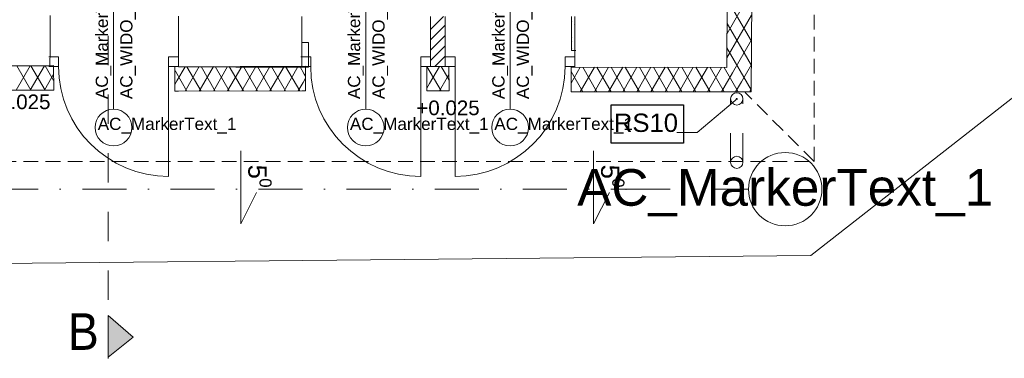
# Model space of a CAD drawing. Header units: millimetres. Extents: x -68772 to 137055, y -73300 to 19650.
# Tile 33 of 212: x 38362 to 46410, y -51001 to -48229. Entities that reach past the tile are written whole.
import ezdxf
from ezdxf.enums import TextEntityAlignment as Align

# ---------------------------------------------------------------- set-up
doc = ezdxf.new("R2010")
doc.units = ezdxf.units.MM
doc.header["$MEASUREMENT"] = 0
for name, pattern in [('Kropki i Kreski', [720, 360, -180, 0, -180]), ('Przerywana', [480, 240, -240]), ('Przerywana gęsta', [180, 120, -60])]:
    doc.linetypes.add(name, pattern=pattern)
for name, color, linetype, lineweight in [('Nowe_0_Nr_pióra__1', 7, 'Continuous', 18), ('Nowe_0_Nr_pióra__7', 7, 'Continuous', 5), ('Nowe_220-A Ściany_Nr_pióra__3', 7, 'Continuous', 18), ('Nowe_810-G Ogólne_Nr_pióra__1', 7, 'Continuous', 18), ('Nowe_810-G Ogólne_Nr_pióra__139', 136, 'Continuous', 18), ('Nowe_Drzwi ARCHICAD_Nr_pióra__7', 7, 'Continuous', 5), ('Nowe_inny_obiekt_trwale_zwiazany_z_b_Nr_pióra__138', 138, 'Continuous', 18), ('Nowe_Panel_Nr_pióra__7', 7, 'Continuous', 5), ('Nowe_Panel_Nr_pióra__93', 7, 'Continuous', 20), ('Nowe_PROJEKT DWORCA_Nr_pióra__240', 7, 'Continuous', 13), ('Nowe_WOSZCZALSKI_tekst w ramce_Nr_pióra__7', 7, 'Continuous', 5), ('Nowe_Znaczniki drzwi ARCHICADa_Nr_pióra__7', 7, 'Continuous', 5), ('przewod_kanalizacyjny__linia__Nr_pióra__7', 7, 'Continuous', 5), ('Sections_Nr_pióra__7', 7, 'Continuous', 5), ('Spot Elevations_Nr_pióra__7', 7, 'Continuous', 5), ('Text Notes_Nr_pióra__7', 7, 'Continuous', 5), ('Walls_Nr_pióra__238', 7, 'Continuous', 13), ('Walls_Nr_pióra__4', 7, 'Continuous', 13), ('Walls_Nr_pióra__7', 7, 'Continuous', 5)]:
    doc.layers.add(name, color=color, linetype=linetype, lineweight=lineweight)
doc.styles.add('GENERATED_STYLE_1', font='arial.ttf')
doc.linetypes.add('Przekreślana podwójnie', pattern='A,0,[1,RZUT PARTERU DWORZEC 51.Shx,S=1.587302,R=0,X=0,Y=0],-300,0', length=300)

msp = doc.modelspace()

# ---------------------------------------------------------------- hatches: boundary and pattern name
at = {"layer": 'Nowe_0_Nr_pióra__1', "linetype": 'Continuous', "lineweight": 18}
msp.add_hatch(color=256, dxfattribs=at).paths.add_polyline_path([(39084.6, -50648.7), (39289.9, -50828.4), (39084.6, -50990.9)])

# ---------------------------------------------------------------- linework, layer by layer
for p, q in [((43195.4, -48924.5), (43788.3, -48924.5)), ((43195.4, -49240.2), (43195.4, -48924.5)), ((43788.3, -48924.5), (43788.3, -49240.2)), ((43788.3, -49240.2), (43195.4, -49240.2))]:
    msp.add_line(p, q)
at = {"linetype": 'Continuous', "lineweight": 0}
msp.add_line((44223, -48877.2), (44209.1, -48889), dxfattribs=at)
msp.add_circle((44223, -48877.2), 4.56, dxfattribs=at)
at = {"layer": 'Nowe_0_Nr_pióra__1', "linetype": 'Continuous', "lineweight": 18}
for p, q in [((39084.6, -50648.7), (39289.9, -50828.4)), ((39084.6, -50990.9), (39084.6, -50648.7)), ((39289.9, -50828.4), (39084.6, -50990.9))]:
    msp.add_line(p, q, dxfattribs=at)
at = {"layer": 'Nowe_0_Nr_pióra__7', "linetype": 'Continuous', "lineweight": 5}
for p, q in [((42884.3, -48242.3), (42884.3, -48242.3)), ((42893.1, -48266.1), (42893.1, -48266.1)), ((42897.3, -48278), (42897.3, -48278)), ((42875.5, -48349.8), (42875.5, -48349.8)), ((42882.5, -48404), (42882.5, -48404)), ((42883, -48370.5), (42883, -48370.5)), ((42896, -48406.2), (42896, -48406.2)), ((42874.2, -48478), (42874.2, -48478)), ((42882.5, -48467.6), (42882.5, -48467.6))]:
    msp.add_line(p, q, dxfattribs=at)
at = {"layer": 'Nowe_220-A Ściany_Nr_pióra__3', "linetype": 'Continuous', "lineweight": 18}
for centre in [(44223, -48877.2), (44223.1, -49396.2)]:
    msp.add_circle(centre, 50, dxfattribs=at)
at = {"layer": 'Nowe_810-G Ogólne_Nr_pióra__1', "linetype": 'Przerywana gęsta', "lineweight": 18}
for p, q in [((44856, -49389.6), (44856, -35954.5)), ((44856, -49389.6), (44291.5, -48825.1)), ((22554.6, -49389.6), (44856, -49389.6))]:
    msp.add_line(p, q, dxfattribs=at)
at = {"layer": 'Nowe_810-G Ogólne_Nr_pióra__1', "linetype": 'Przerywana', "lineweight": 18}
for p, q in [((44173.1, -49396.2), (44173, -48874.3)), ((44273.1, -49396.2), (44273, -48874.3))]:
    msp.add_line(p, q, dxfattribs=at)
at = {"layer": 'Nowe_810-G Ogólne_Nr_pióra__139', "linetype": 'Continuous', "lineweight": 18}
for p, q in [((40169.4, -49301.2), (40169.4, -49900.9)), ((43053, -49301.2), (43053, -49900.9)), ((40169.4, -49900.9), (40298.1, -49643.6)), ((43053, -49900.9), (43181.7, -49643.6))]:
    msp.add_line(p, q, dxfattribs=at)
at = {"layer": 'Nowe_Drzwi ARCHICAD_Nr_pióra__7', "linetype": 'Continuous', "lineweight": 5}
for p, q in [((38679.5, -48531.5), (38599.5, -48531.5)), ((38679.5, -48611.5), (38679.5, -48531.5)), ((39579.5, -48611.5), (39579.5, -48531.5)), ((39579.5, -48531.5), (39659.5, -48531.5)), ((40740.7, -48531.5), (40660.7, -48531.5)), ((40740.7, -48611.5), (40740.7, -48531.5)), ((41640.7, -48611.5), (41640.7, -48531.5)), ((41640.7, -48531.5), (41720.7, -48531.5)), ((41920.7, -48531.5), (41840.7, -48531.5)), ((41920.7, -48611.5), (41920.7, -48531.5)), ((42820.7, -48611.5), (42820.7, -48531.5)), ((42820.7, -48531.5), (42900.7, -48531.5)), ((38599.5, -48611.5), (38679.5, -48611.5)), ((39659.5, -48611.5), (39579.5, -48611.5)), ((39579.5, -48611.5), (39579.5, -49511.5)), ((40660.7, -48611.5), (40740.7, -48611.5)), ((41720.7, -48611.5), (41640.7, -48611.5)), ((41640.7, -48611.5), (41640.7, -49511.5)), ((41840.7, -48611.5), (41920.7, -48611.5)), ((41920.7, -48611.5), (41920.7, -49511.5)), ((42900.7, -48611.5), (42820.7, -48611.5))]:
    msp.add_line(p, q, dxfattribs=at)
at = {"layer": 'Nowe_Drzwi ARCHICAD_Nr_pióra__7', "linetype": 'Continuous', "lineweight": 5, "extrusion": (0, 0, -1)}
for centre in [(39579.5, -48611.5), (41640.7, -48611.5)]:
    msp.add_ellipse(centre, major_axis=(-636.4, 636.4), ratio=1, start_param=3.926991, end_param=5.497787, dxfattribs=at)
at = {"layer": 'Nowe_Drzwi ARCHICAD_Nr_pióra__7', "linetype": 'Continuous', "lineweight": 5}
msp.add_ellipse((41920.7, -48611.5), major_axis=(636.4, 636.4), ratio=1, start_param=3.926991, end_param=5.497787, dxfattribs=at)
at = {"layer": 'Nowe_inny_obiekt_trwale_zwiazany_z_b_Nr_pióra__138', "linetype": 'Kropki i Kreski', "lineweight": 18}
for p, q in [((23032.3, -49616.2), (43318.9, -49616.2)), ((43318.9, -49616.2), (44318.9, -49616.2))]:
    msp.add_line(p, q, dxfattribs=at)
at = {"layer": 'Nowe_inny_obiekt_trwale_zwiazany_z_b_Nr_pióra__138', "linetype": 'Continuous', "lineweight": 18}
msp.add_ellipse((44618.9, -49616.2), major_axis=(212.1, 212.1), ratio=1, start_param=5.497787, end_param=11.780972, dxfattribs=at)
at = {"layer": 'Nowe_inny_obiekt_trwale_zwiazany_z_b_Nr_pióra__138', "linetype": 'Kropki i Kreski', "lineweight": 18}
msp.add_point((43318.9, -49616.2), dxfattribs=at)
msp.add_point((43318.9, -49616.2), dxfattribs=at)
at = {"layer": 'Nowe_Panel_Nr_pióra__7', "linetype": 'Continuous', "lineweight": 5}
for p, q in [((44143.9, -48340.5), (44345.6, -47991.2)), ((44343.6, -48405.3), (44145.3, -48061.8)), ((41720.7, -48308.2), (41827.3, -48201.5)), ((44142.9, -48542.2), (44344.6, -48192.9)), ((41720.7, -48393), (41840.7, -48273)), ((44342.6, -48603.7), (44144.3, -48260.1)), ((41720.7, -48477.9), (41840.7, -48357.9)), ((41720.7, -48562.7), (41840.7, -48442.7)), ((44187.9, -48664.4), (44343.6, -48394.6)), ((44341.6, -48802), (44143.3, -48458.5)), ((38332.5, -48806.1), (38448.3, -48605.7)), ((38454.8, -48805.6), (38339.6, -48606.1)), ((38448.3, -48805.7), (38564, -48605.2)), ((38570, -48805.2), (38454.8, -48605.6)), ((38625.4, -48701.2), (38570, -48605.2)), ((41756.7, -48611.5), (41840.7, -48527.6)), ((44260.9, -48737.8), (44342.7, -48596.3)), ((38625.9, -48698), (38639.7, -48674)), ((39635, -48649.8), (39629.6, -48640.4)), ((39729.5, -48813.6), (39635, -48649.8)), ((39647.2, -48729.1), (39713.8, -48613.6)), ((39713.8, -48813.6), (39829.5, -48613.2)), ((39844.8, -48813.1), (39729.5, -48613.6)), ((39829.5, -48813.2), (39945.3, -48612.8)), ((39960, -48812.7), (39844.8, -48613.1)), ((39945.3, -48812.8), (40061, -48612.3)), ((40075.2, -48812.3), (39960, -48612.7)), ((40061, -48812.3), (40176.7, -48611.9)), ((40190.4, -48811.8), (40075.2, -48612.3)), ((40176.7, -48811.9), (40292.4, -48611.4)), ((40305.6, -48811.4), (40190.4, -48611.8)), ((40292.4, -48811.4), (40408.2, -48611)), ((40420.8, -48810.9), (40305.6, -48611.4)), ((40408.2, -48811), (40523.9, -48610.6)), ((40536.1, -48810.5), (40420.8, -48610.9)), ((40523.9, -48810.6), (40639.6, -48610.1)), ((40651.3, -48810.1), (40536.1, -48610.5)), ((40688.8, -48675.1), (40651.3, -48610.1)), ((40698.6, -48692.1), (40688.8, -48675.1)), ((41806.6, -48811.2), (41691.4, -48611.6)), ((41712.3, -48752.2), (41793.7, -48611.2)), ((41857.7, -48699.6), (41806.6, -48611.2)), ((41857.6, -48700.6), (41870.9, -48677.5)), ((42869.7, -48747.5), (42944.4, -48618.1)), ((42965.3, -48818.1), (42869.7, -48652.6)), ((42944.4, -48818.1), (43059.9, -48618.1)), ((43080.8, -48818.1), (42965.3, -48618.1)), ((43059.9, -48818.1), (43175.3, -48618.2)), ((43196.3, -48818.2), (43080.8, -48618.1)), ((43175.3, -48818.2), (43290.7, -48618.3)), ((43311.8, -48818.3), (43196.3, -48618.2)), ((43290.7, -48818.3), (43406.2, -48618.3)), ((43427.3, -48818.4), (43311.8, -48618.3)), ((43406.2, -48818.3), (43521.6, -48618.4)), ((43542.8, -48818.4), (43427.3, -48618.4)), ((43521.6, -48818.4), (43637, -48618.5)), ((43658.4, -48818.5), (43542.8, -48618.4)), ((43637, -48818.5), (43752.4, -48618.6)), ((43773.9, -48818.6), (43658.4, -48618.5)), ((43752.4, -48818.6), (43867.9, -48618.6)), ((43889.4, -48818.6), (43773.9, -48618.6)), ((43867.9, -48818.6), (43983.3, -48618.7)), ((44004.9, -48818.7), (43889.4, -48618.6)), ((43983.3, -48818.7), (44098.7, -48618.8)), ((44120.4, -48818.8), (44004.9, -48618.7)), ((44098.7, -48818.8), (44187.9, -48664.4)), ((44235.9, -48818.8), (44120.4, -48618.8)), ((38564, -48805.2), (38625.9, -48698)), ((38639.9, -48726.3), (38625.4, -48701.2)), ((39630, -48758.8), (39647.2, -48729.1)), ((40639.6, -48810.1), (40679, -48741.8)), ((40679, -48741.8), (40698.7, -48707.8)), ((41691.3, -48788.5), (41712.3, -48752.2)), ((41793.7, -48811.2), (41857.6, -48700.6)), ((41871.1, -48722.8), (41857.7, -48699.6)), ((44214.2, -48818.8), (44260.9, -48737.8)), ((44329.6, -48818.9), (44334, -48811.3)), ((44334, -48811.3), (44341.7, -48798))]:
    msp.add_line(p, q, dxfattribs=at)
at = {"layer": 'Nowe_Panel_Nr_pióra__93', "linetype": 'Continuous', "lineweight": 20}
for p, q in [((44150.7, -46949.3), (44142.5, -48618.8)), ((44341.6, -48818.9), (44350.7, -46950.2)), ((41720.7, -48611.5), (41720.7, -48201.5)), ((41840.7, -48611.5), (41840.7, -48201.5)), ((38639.5, -48604.9), (37658.3, -48608.7)), ((38640.2, -48804.9), (38639.5, -48604.9)), ((40698.3, -48609.9), (39629.5, -48614)), ((39629.5, -48614), (39630.2, -48814)), ((40699.1, -48809.9), (40698.3, -48609.9)), ((41870.7, -48610.9), (41690.7, -48611.6)), ((41690.7, -48611.6), (41691.4, -48811.6)), ((41720.7, -48611.5), (41840.7, -48611.5)), ((41871.4, -48810.9), (41870.7, -48610.9)), ((42869.8, -48618), (42869.6, -48818)), ((44142.5, -48618.8), (42869.8, -48618)), ((37689.1, -48808.6), (38610.2, -48805)), ((38610.2, -48805), (38640.2, -48804.9)), ((39630.2, -48814), (39660.2, -48813.8)), ((39660.2, -48813.8), (40669.1, -48810)), ((40669.1, -48810), (40699.1, -48809.9)), ((41691.4, -48811.6), (41721.4, -48811.5)), ((41721.4, -48811.5), (41841.4, -48811.1)), ((41841.4, -48811.1), (41871.4, -48810.9)), ((42869.6, -48818), (44341.6, -48818.9))]:
    msp.add_line(p, q, dxfattribs=at)
at = {"layer": 'Nowe_PROJEKT DWORCA_Nr_pióra__240', "linetype": 'Continuous', "lineweight": 13}
for p, q in [((44829.3, -50158.4), (49958.1, -46138.8)), ((26008, -50345.6), (44829.3, -50158.4))]:
    msp.add_line(p, q, dxfattribs=at)
at = {"layer": 'Nowe_Znaczniki drzwi ARCHICADa_Nr_pióra__7', "linetype": 'Continuous', "lineweight": 5}
for p, q in [((39129.5, -48961.5), (39129.5, -48101.5)), ((41190.7, -48961.5), (41190.7, -48101.5)), ((42370.7, -48961.5), (42370.7, -48101.5))]:
    msp.add_line(p, q, dxfattribs=at)
for centre, start, end in [((39129.5, -49111.5), 0, 180), ((41190.7, -49111.5), 0, 180), ((42370.7, -49111.5), 0, 180), ((39129.5, -49111.5), 180, 0), ((41190.7, -49111.5), 180, 0), ((42370.7, -49111.5), 180, 0)]:
    msp.add_arc(centre, 150, start, end, dxfattribs=at)
at = {"layer": 'przewod_kanalizacyjny__linia__Nr_pióra__7', "linetype": 'Continuous', "lineweight": 5}
for p, q in [((44209.1, -48889), (43900.1, -49151.2)), ((43900.1, -49151.2), (43732.6, -49151.2))]:
    msp.add_line(p, q, dxfattribs=at)
at = {"layer": 'Sections_Nr_pióra__7', "linetype": 'Przerywana', "lineweight": 5}
msp.add_line((39084.6, -51000.5), (39084.6, -42758.1), dxfattribs=at)
at = {"layer": 'Walls_Nr_pióra__238', "linetype": 'Continuous', "lineweight": 13}
for p, q in [((44142.5, -48618.8), (44145.8, -47950)), ((38610.1, -48473.7), (38611.5, -48193.7)), ((39661.5, -48198.9), (39660.1, -48478.8)), ((40668.3, -48616.5), (40668.3, -48201.5)), ((40722.5, -48416.5), (40722.5, -48414.4)), ((38609.5, -48608.7), (38610.1, -48473.7)), ((39660.1, -48478.8), (39659.5, -48613.8)), ((38194.4, -48606.6), (38609.5, -48608.7)), ((39659.5, -48613.8), (40128.4, -48616.2)), ((40128.4, -48616.2), (40668.3, -48616.5))]:
    msp.add_line(p, q, dxfattribs=at)
at = {"layer": 'Walls_Nr_pióra__4', "linetype": 'Continuous', "lineweight": 13}
msp.add_line((42900.7, -48203), (42900.7, -48618), dxfattribs=at)
at = {"layer": 'Walls_Nr_pióra__7', "linetype": 'Przekreślana podwójnie', "lineweight": 5}
for p, q in [((42872.6, -48203), (42872.4, -48468)), ((40722.5, -48414.4), (40668.3, -48414.4)), ((40722.3, -48616.5), (40722.5, -48414.4)), ((42872.4, -48468), (42872.4, -48480.3)), ((42872.4, -48480.3), (42908.3, -48480.3)), ((40722.3, -48616.5), (40668.2, -48616.5))]:
    msp.add_line(p, q, dxfattribs=at)

# ---------------------------------------------------------------- texts
at = {"layer": 'Nowe_inny_obiekt_trwale_zwiazany_z_b_Nr_pióra__138', "lineweight": 18, "style": 'GENERATED_STYLE_1'}
msp.add_attdef('AC_MarkerText_1', text='C', height=300, dxfattribs=at).set_placement((44618.9, -49601.6), align=Align.MIDDLE_CENTER)
at = {"layer": 'Nowe_WOSZCZALSKI_tekst w ramce_Nr_pióra__7', "style": 'GENERATED_STYLE_1'}
for s, height, p in [('5', 150, (40230.7, -49415.4)), ('5', 150, (43114.3, -49415.4)), ('0', 99, (40322.2, -49526.2)), ('0', 99, (43205.8, -49526.2))]:
    msp.add_text(s, height=height, rotation=270, dxfattribs=at).set_placement(p)
at = {"layer": 'Nowe_Znaczniki drzwi ARCHICADa_Nr_pióra__7', "lineweight": 5, "style": 'GENERATED_STYLE_1'}
for tag, text, rotation, p in [('AC_MarkerText_4', '90', 90, (39113.7, -48878.9)), ('AC_WIDO_B_SIZE', '200', 90, (39313.7, -48878.9)), ('AC_MarkerText_4', '90', 90, (41174.9, -48878.9)), ('AC_WIDO_B_SIZE', '200', 90, (41374.9, -48878.9)), ('AC_MarkerText_4', '90', 90, (42354.9, -48878.9)), ('AC_WIDO_B_SIZE', '200', 90, (42554.9, -48878.9)), ('AC_MarkerText_1', 'DZ2', 360, (39000.1, -49161.5)), ('AC_MarkerText_1', 'DZ2', 360, (41061.3, -49161.5)), ('AC_MarkerText_1', 'DZ2', 360, (42241.3, -49161.5))]:
    msp.add_attdef(tag, text=text, height=100, rotation=rotation, dxfattribs=at).set_placement(p, align=Align.BOTTOM_LEFT)
at = {"layer": 'przewod_kanalizacyjny__linia__Nr_pióra__7', "style": 'GENERATED_STYLE_1'}
msp.add_text('RS10', height=150, dxfattribs=at).set_placement((43218.9, -49147.4))
at = {"layer": 'Spot Elevations_Nr_pióra__7', "style": 'GENERATED_STYLE_1'}
for p in [(38096.5, -48961), (41604.3, -49010.2)]:
    msp.add_text('+0.025', height=120, dxfattribs=at).set_placement(p)
at = {"layer": 'Text Notes_Nr_pióra__7', "style": 'GENERATED_STYLE_1', "width": 0.9}
msp.add_text('B', height=300, dxfattribs=at).set_placement((38756.9, -50931.3))

doc.saveas('drawing.dxf')
